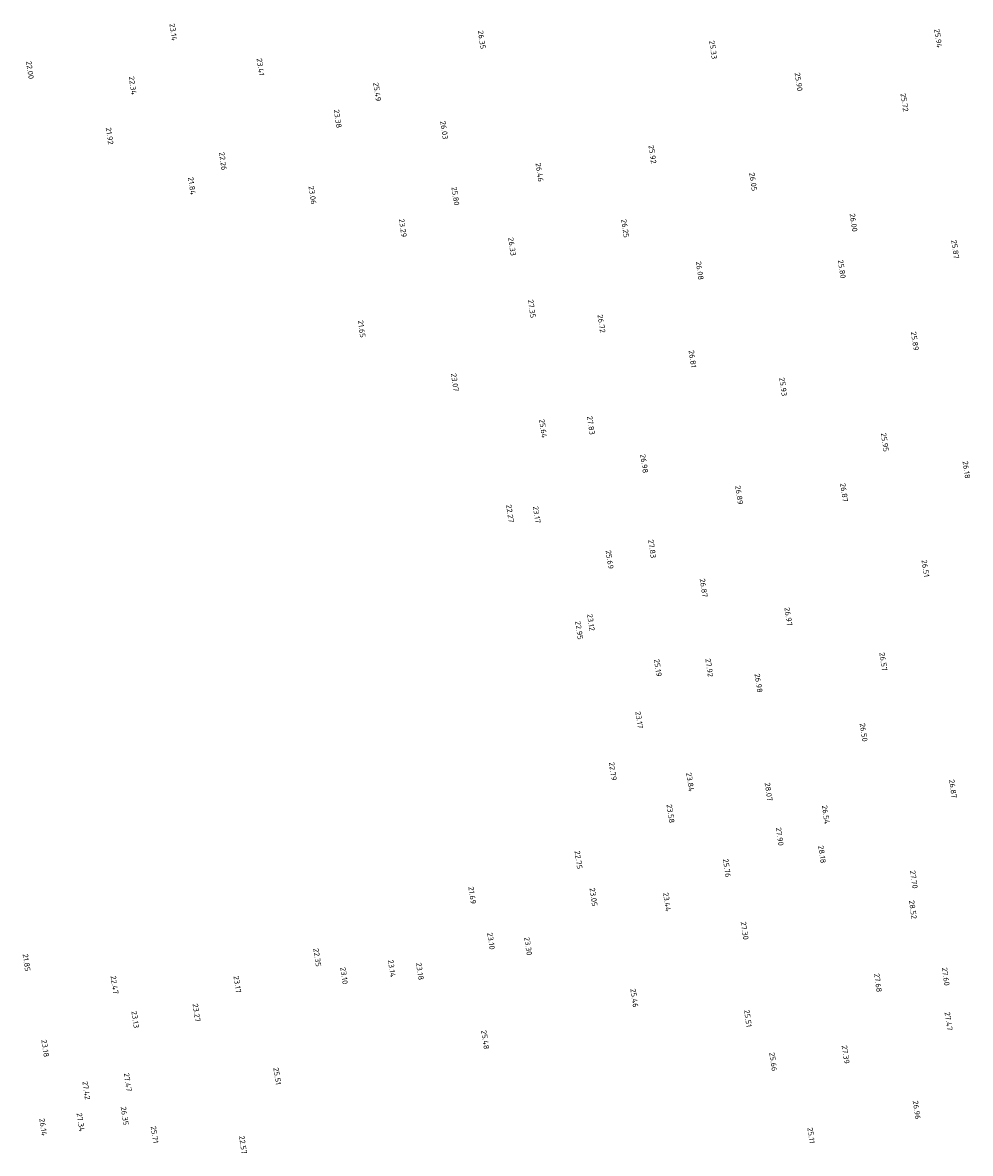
# Model space of a CAD drawing. Extents: x 184312 to 185605, y 346435 to 348273.
# Tile 4 of 18: x 184975 to 185291, y 346790 to 347167. Entities that reach past the tile are written whole.
import ezdxf
from ezdxf.enums import TextEntityAlignment as Align

# ---------------------------------------------------------------- set-up
doc = ezdxf.new("R2010")
doc.units = 0
doc.layers.add('rijk_10Anno', color=254, linetype='Continuous')
doc.styles.add('NLCS-ISO-ANNOTATIVE-T18', font='NLCS-ISO.ttf', dxfattribs={"height": 1.8})

# ---------------------------------------------------------------- blocks, each defined once
blk = doc.blocks.new('SAL-HOOGTELABEL-SO')
at = {"color": 0, "linetype": 'ByBlock', "lineweight": -2, "style": 'NLCS-ISO-ANNOTATIVE-T18'}
blk.add_attdef('HOOGTE', text='', height=1.8, dxfattribs=at).set_placement((2.79, 0), align=Align.RIGHT)

msp = doc.modelspace()

# ---------------------------------------------------------------- block references
at = {"layer": 'rijk_10Anno', "color": 254, "rotation": 278.271}
for p, values in [((185024.54, 347163.09, 23.14), {'HOOGTE': '23.14'}), ((185127.21, 347160.39, 26.35), {'HOOGTE': '26.35'}), ((185279.08, 347160.74, 25.93), {'HOOGTE': '25.94'}), ((185204.19, 347157.04, 25.33), {'HOOGTE': '25.33'}), ((184976.86, 347150.4, 22), {'HOOGTE': '22.00'}), ((185053.54, 347151.51, 23.41), {'HOOGTE': '23.41'}), ((185011.07, 347145.16, 22.34), {'HOOGTE': '22.34'}), ((185232.64, 347146.37, 25.9), {'HOOGTE': '25.90'}), ((185092.4, 347142.98, 25.49), {'HOOGTE': '25.49'}), ((185267.85, 347139.55, 25.72), {'HOOGTE': '25.72'}), ((185079.28, 347134.1, 23.38), {'HOOGTE': '23.38'}), ((185114.7, 347130.35, 26.03), {'HOOGTE': '26.03'}), ((185003.33, 347128.59, 21.92), {'HOOGTE': '21.92'}), ((185183.99, 347122.24, 25.92), {'HOOGTE': '25.92'}), ((185041.08, 347120.04, 22.26), {'HOOGTE': '22.26'}), ((185146.43, 347116.22, 26.45), {'HOOGTE': '26.46'}), ((185030.72, 347111.89, 21.84), {'HOOGTE': '21.84'}), ((185217.52, 347113.12, 26.05), {'HOOGTE': '26.05'}), ((185070.86, 347108.72, 23.06), {'HOOGTE': '23.06'}), ((185118.43, 347108.35, 25.8), {'HOOGTE': '25.80'}), ((185250.91, 347099.61, 26), {'HOOGTE': '26.00'}), ((185100.94, 347097.79, 23.29), {'HOOGTE': '23.29'}), ((185174.92, 347097.64, 26.25), {'HOOGTE': '26.25'}), ((185137.29, 347091.6, 26.33), {'HOOGTE': '26.33'}), ((185284.75, 347090.64, 25.86), {'HOOGTE': '25.87'}), ((185199.73, 347083.57, 26.08), {'HOOGTE': '26.08'}), ((185247, 347084.07, 25.8), {'HOOGTE': '25.80'}), ((185143.87, 347070.92, 27.35), {'HOOGTE': '27.35'}), ((185167.02, 347065.97, 26.72), {'HOOGTE': '26.72'}), ((185087.21, 347064.39, 21.65), {'HOOGTE': '21.65'}), ((185271.32, 347060.08, 25.89), {'HOOGTE': '25.89'}), ((185197.3, 347054.38, 26.81), {'HOOGTE': '26.81'}), ((185118.26, 347046.47, 23.07), {'HOOGTE': '23.07'}), ((185227.48, 347044.92, 25.93), {'HOOGTE': '25.93'}), ((185163.52, 347032.09, 27.83), {'HOOGTE': '27.83'}), ((185147.62, 347030.99, 25.64), {'HOOGTE': '25.64'}), ((185261.33, 347026.45, 25.95), {'HOOGTE': '25.95'}), ((185181.26, 347019.32, 26.98), {'HOOGTE': '26.98'}), ((185288.46, 347017.51, 26.18), {'HOOGTE': '26.18'}), ((185247.77, 347009.77, 26.87), {'HOOGTE': '26.87'}), ((185212.84, 347008.88, 26.89), {'HOOGTE': '26.89'}), ((185136.6, 347002.87, 22.27), {'HOOGTE': '22.27'}), ((185145.47, 347002.65, 23.16), {'HOOGTE': '23.17'}), ((185183.88, 346991.04, 27.83), {'HOOGTE': '27.83'}), ((185169.75, 346987.43, 25.69), {'HOOGTE': '25.69'}), ((185274.8, 346984.71, 26.51), {'HOOGTE': '26.51'}), ((185201.04, 346978.02, 26.87), {'HOOGTE': '26.87'}), ((185229.23, 346968.48, 26.97), {'HOOGTE': '26.97'}), ((185159.6, 346963.95, 22.95), {'HOOGTE': '22.95'}), ((185163.49, 346966.84, 23.12), {'HOOGTE': '23.12'}), ((185260.82, 346953.49, 26.57), {'HOOGTE': '26.57'}), ((185185.78, 346951.65, 25.19), {'HOOGTE': '25.19'}), ((185202.91, 346951.53, 27.92), {'HOOGTE': '27.92'}), ((185219.31, 346946.32, 26.98), {'HOOGTE': '26.98'}), ((185179.55, 346934.38, 23.17), {'HOOGTE': '23.17'}), ((185254.26, 346930.01, 26.5), {'HOOGTE': '26.50'}), ((185170.82, 346917.08, 22.79), {'HOOGTE': '22.79'}), ((185196.56, 346913.42, 23.84), {'HOOGTE': '23.84'}), ((185222.65, 346910.22, 28.07), {'HOOGTE': '28.07'}), ((185283.99, 346911.2, 26.87), {'HOOGTE': '26.87'}), ((185190.02, 346902.92, 23.58), {'HOOGTE': '23.58'}), ((185241.7, 346902.56, 26.54), {'HOOGTE': '26.54'}), ((185226.34, 346895.38, 27.9), {'HOOGTE': '27.90'}), ((185240.42, 346889.56, 28.18), {'HOOGTE': '28.18'}), ((185159.39, 346887.63, 22.75), {'HOOGTE': '22.75'}), ((185208.77, 346884.87, 25.76), {'HOOGTE': '25.76'}), ((185270.96, 346881.13, 27.7), {'HOOGTE': '27.70'}), ((185124.01, 346875.99, 21.69), {'HOOGTE': '21.69'}), ((185164.38, 346875.24, 23.05), {'HOOGTE': '23.05'}), ((185188.87, 346873.55, 23.44), {'HOOGTE': '23.44'}), ((185270.65, 346871.03, 28.52), {'HOOGTE': '28.52'}), ((185214.66, 346864.1, 27.3), {'HOOGTE': '27.30'}), ((185130.25, 346860.83, 23.1), {'HOOGTE': '23.10'}), ((185142.63, 346858.93, 23.3), {'HOOGTE': '23.30'}), ((185072.46, 346855.17, 22.35), {'HOOGTE': '22.35'}), ((184975.71, 346853.58, 21.85), {'HOOGTE': '21.85'}), ((185097.25, 346851.66, 23.14), {'HOOGTE': '23.14'}), ((185081.36, 346849.32, 23.1), {'HOOGTE': '23.10'}), ((185106.59, 346850.71, 23.18), {'HOOGTE': '23.18'}), ((185281.57, 346848.83, 27.6), {'HOOGTE': '27.60'}), ((185005.02, 346846.01, 22.47), {'HOOGTE': '22.47'}), ((185045.84, 346846.41, 23.17), {'HOOGTE': '23.17'}), ((185259.04, 346846.69, 27.68), {'HOOGTE': '27.68'}), ((185177.98, 346841.59, 25.46), {'HOOGTE': '25.46'}), ((185032.29, 346836.82, 23.27), {'HOOGTE': '23.27'}), ((185011.87, 346834.74, 23.13), {'HOOGTE': '23.13'}), ((185215.74, 346835.03, 25.51), {'HOOGTE': '25.51'}), ((185282.52, 346833.9, 27.47), {'HOOGTE': '27.47'}), ((184981.92, 346825.1, 23.18), {'HOOGTE': '23.18'}), ((185128.35, 346827.67, 25.48), {'HOOGTE': '25.48'}), ((185248.28, 346822.84, 27.39), {'HOOGTE': '27.39'}), ((185224.19, 346820.41, 25.66), {'HOOGTE': '25.66'}), ((185009.41, 346813.63, 27.47), {'HOOGTE': '27.47'}), ((185059.11, 346815.82, 25.51), {'HOOGTE': '25.51'}), ((184995.63, 346810.92, 27.42), {'HOOGTE': '27.42'}), ((185008.38, 346802.42, 26.35), {'HOOGTE': '26.35'}), ((185271.93, 346804.37, 26.96), {'HOOGTE': '26.96'}), ((184981.26, 346798.87, 26.14), {'HOOGTE': '26.14'}), ((184993.7, 346800.33, 27.34), {'HOOGTE': '27.34'}), ((185018.29, 346796.39, 25.71), {'HOOGTE': '25.71'}), ((185236.75, 346796.32, 25.11), {'HOOGTE': '25.11'}), ((185047.75, 346792.83, 22.57), {'HOOGTE': '22.57'})]:
    msp.add_blockref('SAL-HOOGTELABEL-SO', p, dxfattribs=at).add_auto_attribs(values)

doc.saveas('drawing.dxf')
